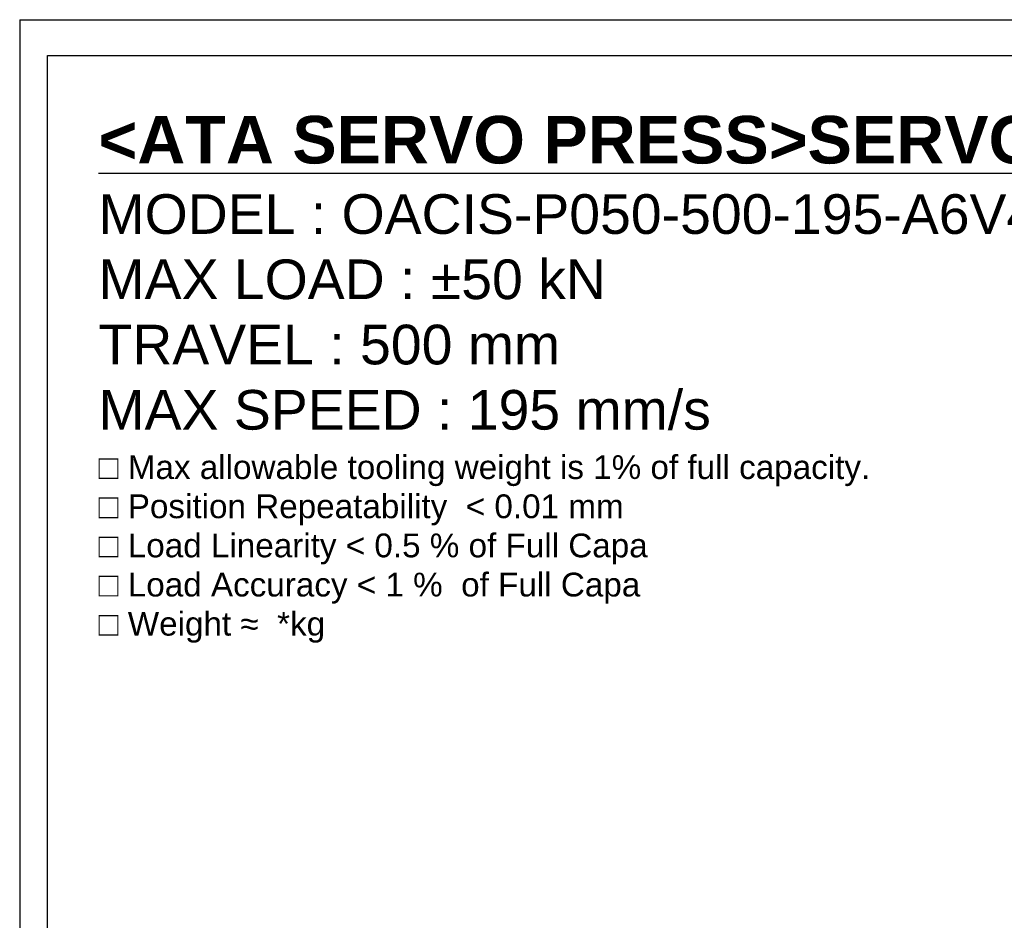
# Model space of a CAD drawing. Extents: x 0 to 2359, y -14 to 1663.
# Tile 3 of 37: x 0 to 695, y 1027 to 1663. Entities that reach past the tile are written whole.
import ezdxf

# ---------------------------------------------------------------- set-up
doc = ezdxf.new("R2010")
doc.units = 0
doc.header["$LTSCALE"] = 25.4
doc.layers.get('0').update_dxf_attribs({"linetype": 'CONTINUOUS'})
doc.layers.add('ATA-TEXT', color=7, linetype='CONTINUOUS', lineweight=25)
doc.styles.add('주 문자 (ISO)', font='arial.ttf')

# ---------------------------------------------------------------- blocks, each defined once
blk = doc.blocks.new('ata-Border-A1-002')
at = {"color": 253, "ltscale": 0.5}
for q in [(841, 594), (0, 0)]:
    blk.add_line((0, 594), q, dxfattribs=at)
blk.add_line((7, 585), (834, 585))
at = {"ltscale": 0.5}
blk.add_line((7, 9), (7, 585), dxfattribs=at)

msp = doc.modelspace()

# ---------------------------------------------------------------- block references
at = {"xscale": 2.8, "yscale": 2.8, "zscale": 2.8}
msp.add_blockref('ata-Border-A1-002', (0, 0), dxfattribs=at)

# ---------------------------------------------------------------- texts
at = {"layer": 'ATA-TEXT', "color": 7, "insert": (55.6401678, 1595.2346615), "char_height": 9.8, "width": 1158.900561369, "attachment_point": 1, "line_spacing_factor": 0.987388, "style": '주 문자 (ISO)'}
msp.add_mtext('{\\fArial|b1|i0|c129|p34;\\H3.42860x;\\L<ATA SERVO PRESS>SERVO PRESS>}\\P{\\fArial|b0|i0|c129|p34;\\H2.85705x;MODEL : OACIS-P050-}{\\fArial|b0|i0|c0|p34;\\H2.85705x;5}{\\fArial|b0|i0|c129|p34;\\H2.85705x;00-}{\\fArial|b0|i0|c0|p34;\\H2.85705x;195}{\\fArial|b0|i0|c129|p34;\\H2.85705x;-A}{\\fArial|b0|i0|c0|p34;\\H2.85705x;6V400 }\\P{\\fArial|b0|i0|c129|p34;\\H2.85705x;MAX LOAD : ±50 kN}\\P{\\fArial|b0|i0|c129|p34;\\H2.85705x;TRAVEL : }{\\fArial|b0|i0|c0|p34;\\H2.85705x;5}{\\fArial|b0|i0|c129|p34;\\H2.85705x;00 mm}\\P{\\fArial|b0|i0|c129|p34;\\H2.85705x;MAX SPEED : }{\\fArial|b0|i0|c0|p34;\\H2.85705x;195}{\\fArial|b0|i0|c129|p34;\\H2.85705x; mm/s}\\P{\\fArial|b0|i0|c129|p34;\\H1.71423x;□ Max allowable tooling weight is 1% of full capacity.}\\P{\\fArial|b0|i0|c129|p34;\\H1.71423x;□ Position Repeatability  }{\\fArial|b0|i0|c129|p34;\\H1.71423x;<}{\\fArial|b0|i0|c129|p34;\\H1.71423x; 0.01 mm}\\P{\\fArial|b0|i0|c129|p34;\\H1.71423x;□ Load Linearity }{\\fArial|b0|i0|c129|p34;\\H1.71423x;<}{\\fArial|b0|i0|c129|p34;\\H1.71423x; 0.5 % of Full Capa}\\P{\\fArial|b0|i0|c129|p34;\\H1.71423x;□ Load Accuracy }{\\fArial|b0|i0|c129|p34;\\H1.71423x;<}{\\fArial|b0|i0|c129|p34;\\H1.71423x; 1 %  of Full Capa}\\P{\\fArial|b0|i0|c129|p34;\\H1.71423x;□ Weight }{\\fArial|b0|i0|c0|p34;\\H1.71423x;≈}{\\fArial|b0|i0|c129|p34;\\H1.71423x; }{\\fArial|b0|i0|c0|p34;\\H1.71423x; *}{\\fArial|b0|i0|c129|p34;\\H1.71423x;kg}', dxfattribs=at)

doc.saveas('drawing.dxf')
